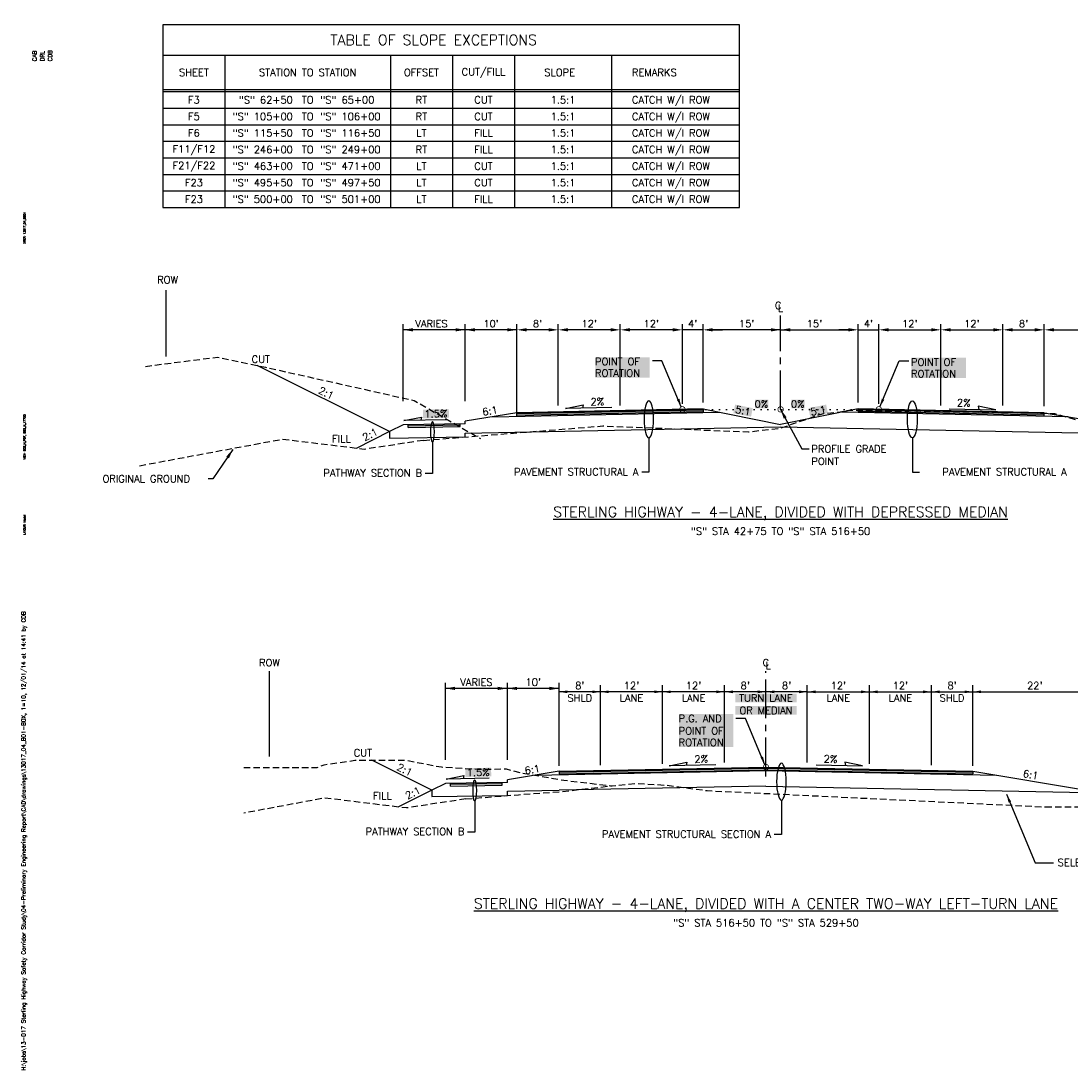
# Model space of a CAD drawing. Extents: x 18 to 323, y 7 to 735.
# Tile 3 of 6: x 18 to 221, y 269 to 472. Entities that reach past the tile are written whole.
import ezdxf
from ezdxf.enums import TextEntityAlignment as Align

# ---------------------------------------------------------------- set-up
doc = ezdxf.new("R2010")
doc.units = 0
doc.header["$LTSCALE"] = 10
doc.header["$MEASUREMENT"] = 0
for name, pattern in [('CENTER2', [1.125, 0.75, -0.125, 0.125, -0.125]), ('DOT_050%', [0.125, 0.001, -0.124]), ('HIDDEN_050%', [0.1875, 0.125, -0.0625])]:
    doc.linetypes.add(name, pattern=pattern)
for name, color, linetype in [('C-ANNO-TITL-T175', 6, 'CONTINUOUS'), ('C-ANNO-TITL-T200', 6, 'CONTINUOUS'), ('C-ANNO-TITL-T80', 1, 'CONTINUOUS'), ('D-P00', 3, 'CONTINUOUS'), ('DATE_TIME', 1, 'CONTINUOUS'), ('DD', 3, 'CONTINUOUS'), ('DH-P1', 1, 'CONTINUOUS'), ('DH-P1DOT', 4, 'DOT_050%'), ('dl-dim', 3, 'CONTINUOUS'), ('DL-P3C', 3, 'CENTER2'), ('DL-P4', 4, 'CONTINUOUS'), ('DL-P8', 8, 'CONTINUOUS'), ('DT-L140', 5, 'CONTINUOUS'), ('DT-L200', 6, 'CONTINUOUS'), ('XEG', 2, 'HIDDEN_050%'), ('XREF-BORDER', 7, 'CONTINUOUS')]:
    doc.layers.add(name, color=color, linetype=linetype)
doc.styles.add('L120', font='ROMANSM.shx', dxfattribs={"height": 1.2})
doc.styles.add('L140', font='ROMANSM.shx', dxfattribs={"height": 1.4})
doc.styles.add('L175', font='ROMANSM.shx', dxfattribs={"height": 1.75})
doc.styles.add('L200', font='ROMANSM.shx', dxfattribs={"height": 2})
doc.styles.add('L80', font='ROMANSM.shx', dxfattribs={"height": 0.8})
doc.styles.get("Standard").update_dxf_attribs({"font": 'romans.shx'})

# ---------------------------------------------------------------- blocks, each defined once
blk = doc.blocks.new('08022_00_att1')
at = {"layer": 'C-ANNO-TITL-T175', "style": 'L175'}
for tag, p in [('LINE1', (30.75, 1.352)), ('LINE2', (30.75, 1.069)), ('LINE3', (30.75, 0.785))]:
    blk.add_attdef(tag, text='', height=0.175, dxfattribs=at).set_placement(p, align=Align.CENTER)
at = {"layer": 'C-ANNO-TITL-T200', "style": 'L200'}
blk.add_attdef('NUM', text='', height=0.2, dxfattribs=at).set_placement((32.15, 20.805), align=Align.MIDDLE)
at = {"layer": 'C-ANNO-TITL-T80', "style": 'L80'}
for tag, p in [('DESIGNED', (2.025, 20.155)), ('CHECKED', (2.175, 20.155)), ('DRAFTED', (2.325, 20.155))]:
    blk.add_attdef(tag, text='', height=0.08, rotation=90, dxfattribs=at).set_placement(p, align=Align.MIDDLE_LEFT)
blk = doc.blocks.new('NEWDATE')
at = {"layer": 'DATE_TIME', "style": 'L120', "flags": 8}
for tag, p in [('NEWCD', (1.921, 5.429)), ('NEWTAB', (2.087, 0.5)), ('NEWVIEW', (2.253, 0.5)), ('NEWXREF', (2.419, 0.5))]:
    blk.add_attdef(tag, p, '', height=0.08, rotation=90, dxfattribs=at)

msp = doc.modelspace()

# ---------------------------------------------------------------- hatches: boundary and pattern name
at = {"layer": 'DH-P1'}
for points in [[(149.53, 396.86), (149.53, 397.03), (113.53, 396.31), (113.53, 396.14)], [(179.53, 397.03), (179.53, 396.86), (215.53, 396.14), (215.53, 396.31)], [(179.53, 396.86), (179.53, 396.52), (215.53, 395.8), (215.53, 396.14)], [(102.53, 393.96), (102.53, 394.12), (92.53, 393.96), (92.53, 393.79)], [(110.7, 324.62), (110.7, 324.79), (100.7, 324.63), (100.7, 324.45)]]:
    msp.add_hatch(color=256, dxfattribs=at).paths.add_polyline_path(points)
h = msp.add_hatch(color=256, dxfattribs=at)
edge = h.paths.add_edge_path()
edge.add_ellipse((139.05, 395.03), major_axis=(0, -3.56), ratio=0.262101, start_angle=243.2159, end_angle=249.2185, ccw=False)
edge.add_line((138.22, 396.63), (113.53, 396.14))
edge.add_line((113.53, 396.14), (113.53, 395.8))
edge.add_line((113.53, 395.8), (138.18, 396.29))
edge = h.paths.add_edge_path()
edge.add_ellipse((139.05, 395.03), major_axis=(0, -3.56), ratio=0.262101, start_angle=111.3821, end_angle=117.3848)
edge.add_line((139.88, 396.66), (138.22, 396.63))
edge.add_ellipse((139.05, 395.03), major_axis=(0, -3.56), ratio=0.262101, start_angle=243.2159, end_angle=249.2185)
edge.add_line((138.18, 396.29), (139.92, 396.32))
edge = h.paths.add_edge_path()
edge.add_arc((145.53, 396.95), 0.525, 200.0527, 257.5791, ccw=False)
edge.add_line((145.04, 396.77), (139.88, 396.66))
edge.add_ellipse((139.05, 395.03), major_axis=(0, -3.56), ratio=0.262101, start_angle=111.3821, end_angle=117.3848, ccw=False)
edge.add_line((139.92, 396.32), (145.42, 396.43))
h.paths.add_polyline_path([(146.03, 396.79), (145.04, 396.77, 0.256414), (145.42, 396.43), (145.66, 396.44, 0.256414)])
h.paths.add_polyline_path([(149.53, 396.86), (146.03, 396.79, -0.256414), (145.66, 396.44), (149.53, 396.52)])

# ---------------------------------------------------------------- linework, layer by layer
at = {"layer": 'D-P00'}
for p, q in [((45.07, 465.42), (156.56, 465.42)), ((57.07, 465.42), (57.07, 435.99)), ((89.07, 465.42), (89.07, 435.99)), ((101.07, 465.42), (101.07, 435.99)), ((113.07, 465.42), (113.07, 435.99)), ((131.82, 465.42), (131.82, 435.99)), ((45.07, 458.78), (156.56, 458.78)), ((45.07, 458.39), (156.56, 458.39)), ((45.07, 455.19), (156.56, 455.19)), ((45.07, 451.99), (156.56, 451.99)), ((45.07, 448.79), (156.56, 448.79)), ((45.07, 445.59), (156.56, 445.59)), ((45.07, 442.39), (156.56, 442.39)), ((45.07, 439.19), (156.56, 439.19))]:
    msp.add_line(p, q, dxfattribs=at)
at = {"layer": 'DD'}
for p, q in [((91.53, 398.54), (91.53, 413.42)), ((103.53, 412.33), (91.53, 412.33)), ((103.53, 398.54), (103.53, 413.42)), ((113.53, 412.33), (103.53, 412.33)), ((113.53, 396.06), (113.53, 413.42)), ((113.53, 397.56), (113.53, 413.33)), ((113.53, 397.72), (113.53, 413.33)), ((119.66, 412.33), (115.41, 412.33)), ((121.53, 397.72), (121.53, 413.42)), ((121.53, 397.72), (121.53, 413.42)), ((131.66, 412.33), (123.41, 412.33)), ((133.53, 397.72), (133.53, 413.42)), ((133.53, 397.72), (133.53, 413.42)), ((143.66, 412.33), (135.41, 412.33)), ((143.66, 412.33), (141.78, 412.33)), ((145.53, 398.03), (145.53, 413.42)), ((145.53, 398.2), (145.53, 413.42)), ((149.53, 412.33), (145.53, 412.33)), ((149.53, 398.28), (149.53, 413.42)), ((149.53, 398.28), (149.53, 413.42)), ((164.53, 412.33), (151.41, 412.33)), ((151.41, 412.33), (153.28, 412.33)), ((164.53, 412.33), (177.66, 412.33)), ((177.66, 412.33), (175.78, 412.33)), ((179.53, 398.28), (179.53, 413.42)), ((179.53, 398.28), (179.53, 413.42)), ((179.53, 412.33), (183.53, 412.33)), ((183.53, 398.03), (183.53, 413.42)), ((183.53, 398.2), (183.53, 413.42)), ((185.41, 412.33), (193.66, 412.33)), ((185.41, 412.33), (187.28, 412.33)), ((195.53, 397.72), (195.53, 413.42)), ((195.53, 397.72), (195.53, 413.42)), ((197.41, 412.33), (205.66, 412.33)), ((207.53, 397.72), (207.53, 413.42)), ((207.53, 397.72), (207.53, 413.42)), ((209.41, 412.33), (213.66, 412.33)), ((215.53, 397.56), (215.53, 413.42)), ((215.53, 397.72), (215.53, 413.42)), ((217.41, 412.33), (235.66, 412.33)), ((141.59, 406.34), (139.73, 406.34)), ((145.33, 397.43), (141.59, 406.34)), ((183.73, 397.43), (187.47, 406.34)), ((187.47, 406.34), (189.33, 406.34)), ((164.53, 396.95), (168.62, 389.3)), ((168.62, 389.3), (170.06, 389.3)), ((99.7, 329.2), (99.7, 344.08)), ((111.7, 329.2), (111.7, 344.08)), ((121.7, 328.66), (121.7, 344.08)), ((121.7, 328.22), (121.7, 344)), ((121.7, 328.38), (121.7, 344)), ((121.7, 328.02), (121.7, 343.65)), ((129.7, 328.18), (129.7, 343.65)), ((141.7, 328.42), (141.7, 343.65)), ((153.7, 328.66), (153.7, 343.65)), ((169.7, 328.66), (169.7, 343.65)), ((181.7, 328.42), (181.7, 343.65)), ((193.7, 328.18), (193.7, 343.65)), ((201.7, 328.02), (201.7, 343.65)), ((111.7, 343), (99.7, 343)), ((121.7, 343), (111.7, 343)), ((129.7, 342.34), (121.7, 342.34)), ((141.7, 342.34), (129.7, 342.34)), ((153.7, 342.34), (141.7, 342.34)), ((169.7, 342.34), (181.7, 342.34)), ((181.7, 342.34), (193.7, 342.34)), ((193.7, 342.34), (201.7, 342.34)), ((201.7, 342.34), (203.7, 342.34)), ((203.7, 342.34), (223.7, 342.34)), ((157.76, 337.17), (155.9, 337.17)), ((161.5, 328.25), (157.76, 337.17)), ((208.24, 322.53), (213.79, 309.3)), ((213.79, 309.3), (217.29, 309.3))]:
    msp.add_line(p, q, dxfattribs=at)
at = {"layer": 'DD', "linetype": 'CENTER2'}
msp.add_line((161.7, 325.98), (161.7, 346.34), dxfattribs=at)
at = {"layer": 'DD', "const_width": 0.15}
for points in [[(146.06, 396.95, -1), (145.01, 396.95, -1)], [(164.01, 396.95, 1), (165.06, 396.95, 1)], [(183.01, 396.95, 1), (184.06, 396.95, 1)], [(162.23, 327.77, -1), (161.18, 327.77, -1)]]:
    msp.add_lwpolyline(points, format="xyb", close=True, dxfattribs=at)
at = {"layer": 'DD'}
for points in [[(93.41, 412.65), (93.41, 412.02), (91.53, 412.33)], [(101.66, 412.65), (101.66, 412.02), (103.53, 412.33)], [(105.41, 412.65), (105.41, 412.02), (103.53, 412.33)], [(111.66, 412.65), (111.66, 412.02), (113.53, 412.33)], [(115.41, 412.65), (115.41, 412.02), (113.53, 412.33)], [(119.66, 412.65), (119.66, 412.02), (121.53, 412.33)], [(123.41, 412.65), (123.41, 412.02), (121.53, 412.33)], [(131.66, 412.65), (131.66, 412.02), (133.53, 412.33)], [(135.41, 412.65), (135.41, 412.02), (133.53, 412.33)], [(143.66, 412.65), (143.66, 412.02), (145.53, 412.33)], [(143.66, 412.65), (143.66, 412.02), (145.53, 412.33)], [(151.41, 412.65), (151.41, 412.02), (149.53, 412.33)], [(151.41, 412.65), (151.41, 412.02), (149.53, 412.33)], [(162.66, 412.65), (162.66, 412.02), (164.53, 412.33)], [(166.41, 412.65), (166.41, 412.02), (164.53, 412.33)], [(177.66, 412.65), (177.66, 412.02), (179.53, 412.33)], [(177.66, 412.65), (177.66, 412.02), (179.53, 412.33)], [(185.41, 412.65), (185.41, 412.02), (183.53, 412.33)], [(185.41, 412.65), (185.41, 412.02), (183.53, 412.33)], [(193.66, 412.65), (193.66, 412.02), (195.53, 412.33)], [(197.41, 412.65), (197.41, 412.02), (195.53, 412.33)], [(205.66, 412.65), (205.66, 412.02), (207.53, 412.33)], [(209.41, 412.65), (209.41, 412.02), (207.53, 412.33)], [(213.66, 412.65), (213.66, 412.02), (215.53, 412.33)], [(217.41, 412.65), (217.41, 412.02), (215.53, 412.33)], [(145.33, 397.43), (144.96, 399.01), (144.46, 398.8), (144.96, 399.01)], [(183.73, 397.43), (184.11, 399.01), (184.6, 398.8), (184.11, 399.01)], [(164.53, 396.95), (165.69, 395.44), (165.14, 395.15), (165.69, 395.44)], [(101.58, 343.31), (101.58, 342.68), (99.7, 343)], [(109.83, 343.31), (109.83, 342.68), (111.7, 343)], [(113.58, 343.31), (113.58, 342.68), (111.7, 343)], [(119.83, 343.31), (119.83, 342.68), (121.7, 343)], [(121.7, 342.34), (123.3, 342.07), (123.3, 342.6), (123.3, 342.07)], [(129.7, 342.34), (128.1, 342.07), (128.1, 342.6), (128.1, 342.07)], [(129.7, 342.34), (131.3, 342.07), (131.3, 342.6), (131.3, 342.07)], [(141.7, 342.34), (140.1, 342.07), (140.1, 342.6), (140.1, 342.07)], [(141.7, 342.34), (143.3, 342.07), (143.3, 342.6), (143.3, 342.07)], [(153.7, 342.34), (152.1, 342.07), (152.1, 342.6), (152.1, 342.07)], [(161.7, 342.34), (160.1, 342.07), (160.1, 342.6), (160.1, 342.07)], [(169.7, 342.34), (168.1, 342.07), (168.1, 342.6), (168.1, 342.07)], [(169.7, 342.34), (171.3, 342.07), (171.3, 342.6), (171.3, 342.07)], [(181.7, 342.34), (180.1, 342.07), (180.1, 342.6), (180.1, 342.07)], [(181.7, 342.34), (183.3, 342.07), (183.3, 342.6), (183.3, 342.07)], [(193.7, 342.34), (192.1, 342.07), (192.1, 342.6), (192.1, 342.07)], [(193.7, 342.34), (195.3, 342.07), (195.3, 342.6), (195.3, 342.07)], [(201.7, 342.34), (200.1, 342.07), (200.1, 342.6), (200.1, 342.07)], [(201.7, 342.34), (203.3, 342.07), (203.3, 342.6), (203.3, 342.07)], [(161.5, 328.25), (161.13, 329.83), (160.64, 329.63), (161.13, 329.83)], [(208.24, 322.53), (209.11, 321.15), (208.61, 320.95), (209.11, 321.15)]]:
    msp.add_solid(points, dxfattribs=at)
at = {"layer": 'DH-P1'}
for points in [[(161.7, 327.6), (161.7, 327.77), (121.7, 326.8), (121.7, 326.97)], [(161.7, 327.6), (161.7, 327.77), (201.7, 326.8), (201.7, 326.97)]]:
    msp.add_solid(points, dxfattribs=at)
at = {"layer": 'DH-P1DOT'}
msp.add_line((183.53, 396.95), (145.53, 396.95), dxfattribs=at)
at = {"layer": 'dl-dim'}
for p, q in [((139.05, 391.47), (139.05, 384.78)), ((190.01, 391.47), (190.01, 384.78)), ((58.6, 389.22), (54.71, 383.53)), ((139.05, 384.78), (137.67, 384.78)), ((190.01, 384.78), (191.39, 384.78)), ((54.71, 383.53), (53.82, 383.53)), ((161.7, 342.34), (153.7, 342.34)), ((169.7, 342.34), (161.7, 342.34)), ((164.69, 321.41), (164.69, 314.72)), ((164.69, 314.72), (163.31, 314.72))]:
    msp.add_line(p, q, dxfattribs=at)
at = {"layer": 'dl-dim', "flags": 128}
for points in [[(97.2, 390.57), (97.2, 384.57), (95.82, 384.57)], [(105.37, 321.24), (105.37, 315.23), (103.99, 315.23)]]:
    msp.add_lwpolyline(points, dxfattribs=at)
at = {"layer": 'dl-dim', "extrusion": (0, 0, -1)}
for centre, major_axis, ratio in [((139.05, 395.03), (0, -3.56), 0.262101), ((97.2, 392.59), (0, 2.01), 0.190238), ((164.69, 324.97), (0, -3.56), 0.262101), ((105.37, 323.25), (0, 2.01), 0.190238)]:
    msp.add_ellipse(centre, major_axis=major_axis, ratio=ratio, dxfattribs=at)
at = {"layer": 'dl-dim'}
msp.add_ellipse((190.01, 395.03), major_axis=(0, -3.56), ratio=0.262101, dxfattribs=at)
for points in [[(58.6, 389.22), (57.85, 387.48), (57.32, 387.82), (57.85, 387.48)], [(155.3, 342.6), (155.3, 342.07), (153.7, 342.34)], [(163.3, 342.6), (163.3, 342.07), (161.7, 342.34)]]:
    msp.add_solid(points, dxfattribs=at)
at = {"layer": 'DL-P3C', "linetype": 'CENTER2'}
msp.add_line((164.53, 396.95), (164.53, 415.08), dxfattribs=at)
msp.add_line((164.53, 396.95), (164.53, 415.08), dxfattribs=at)
at = {"layer": 'DL-P4'}
for p, q in [((88.92, 392.64), (63.3, 405.45)), ((113.53, 396.31), (103.53, 394.64)), ((108.89, 395.53), (152.63, 396.41)), ((149.53, 397.03), (113.53, 396.31)), ((113.53, 396.31), (149.53, 397.03)), ((113.53, 395.63), (113.53, 396.31)), ((113.54, 396.14), (149.54, 396.86)), ((113.54, 395.8), (149.54, 396.52)), ((149.53, 397.03), (149.53, 396.35)), ((149.53, 397.03), (164.53, 394.03)), ((179.53, 397.03), (164.53, 394.03)), ((220.17, 395.53), (176.44, 396.41)), ((215.52, 395.8), (179.52, 396.52)), ((179.53, 397.03), (215.53, 396.31)), ((179.53, 397.03), (179.53, 396.35)), ((215.53, 396.31), (179.53, 397.03)), ((215.53, 396.14), (179.53, 396.86)), ((215.53, 396.31), (237.53, 392.64)), ((215.53, 395.63), (215.53, 396.31)), ((92.53, 393.46), (92.53, 393.96)), ((102.53, 393.63), (102.53, 394.12)), ((103.53, 394.14), (103.53, 394.64)), ((88.92, 392.64), (82.45, 389.4)), ((88.92, 392.64), (88.92, 391.41)), ((92.53, 393.79), (102.53, 393.96)), ((92.53, 393.46), (102.53, 393.63)), ((103.53, 391.64), (103.53, 392.36)), ((164.53, 393.58), (237.53, 392.12)), ((88.92, 391.41), (103.53, 391.64)), ((97.09, 323.3), (85.49, 329.1)), ((121.7, 326.97), (111.7, 325.3)), ((117.13, 326.21), (161.7, 327.1)), ((121.7, 326.97), (161.7, 327.77)), ((121.7, 326.8), (161.7, 327.6)), ((121.7, 326.47), (161.7, 327.27)), ((121.7, 326.97), (121.7, 326.47)), ((161.7, 327.77), (201.7, 326.97)), ((161.7, 327.6), (201.7, 326.8)), ((161.7, 327.27), (201.7, 326.47)), ((161.7, 327.1), (206.27, 326.21)), ((201.7, 326.97), (223.7, 323.3)), ((201.7, 326.97), (201.7, 326.47)), ((111.7, 324.8), (111.7, 325.3)), ((97.09, 323.3), (90.62, 320.07)), ((97.09, 323.3), (97.09, 322.07)), ((100.7, 324.45), (110.7, 324.62)), ((100.7, 324.12), (100.7, 324.62)), ((100.7, 324.12), (110.7, 324.29)), ((110.7, 324.29), (110.7, 324.79)), ((161.7, 324.1), (121.7, 323.3)), ((161.7, 324.1), (223.7, 322.86)), ((97.09, 322.07), (111.7, 322.3))]:
    msp.add_line(p, q, dxfattribs=at)
at = {"layer": 'DL-P4', "const_width": 0.3, "flags": 128}
msp.add_lwpolyline([(45.67, 407.12), (45.67, 420.02)], dxfattribs=at)
at = {"layer": 'DL-P4', "flags": 128}
for points in [[(103.53, 394.14), (91.53, 393.95), (88.92, 392.64)], [(103.53, 392.36), (164.53, 393.58)], [(111.7, 324.8), (99.7, 324.61), (97.09, 323.3)], [(111.7, 322.3), (111.7, 323.1), (121.7, 323.3)]]:
    msp.add_lwpolyline(points, dxfattribs=at)
at = {"layer": 'DL-P8'}
for p, q in [((156.56, 471.33), (45.07, 471.33)), ((45.07, 471.33), (45.07, 435.99)), ((156.56, 435.99), (156.56, 471.33)), ((45.07, 435.99), (156.56, 435.99)), ((65.7, 329.85), (65.7, 346.34))]:
    msp.add_line(p, q, dxfattribs=at)
at = {"layer": 'DT-L140'}
for points in [[(131.91, 397.31), (122.92, 397.13), (126.34, 397.81), (126.21, 397.19)], [(197.15, 397.07), (206.14, 396.89), (202.72, 397.57), (202.86, 396.95)], [(99.97, 394.95), (91.66, 394.79), (95.09, 395.47), (94.95, 394.85)], [(151.99, 328.21), (143, 328.03), (146.42, 328.71), (146.28, 328.09)], [(171.39, 328.21), (180.38, 328.03), (176.96, 328.71), (177.09, 328.09)], [(108.14, 325.61), (99.84, 325.45), (103.26, 326.13), (103.12, 325.51)]]:
    msp.add_lwpolyline(points, dxfattribs=at)
at = {"layer": 'DT-L140', "color": 155}
for points in [[(128.7, 403.11), (128.7, 407.03), (139.24, 403.11), (139.24, 407.03)], [(189.82, 403), (189.82, 406.92), (200.37, 403), (200.37, 406.92)], [(159.56, 397.15), (159.56, 398.83), (162.17, 397.15), (162.17, 398.83)], [(166.58, 397.15), (166.58, 398.83), (169.2, 397.15), (169.2, 398.83)], [(95.39, 395.22), (95.35, 396.9), (100.4, 395.32), (100.36, 397)], [(155.4, 396.22), (155.73, 397.87), (158.81, 395.54), (159.14, 397.19)], [(170.25, 395.54), (169.93, 397.19), (173.67, 396.22), (173.34, 397.87)], [(155.76, 340.3), (155.76, 341.98), (167.64, 340.3), (167.64, 341.98)], [(155.76, 337.9), (155.76, 339.58), (167.64, 337.9), (167.64, 339.58)], [(144.87, 331.7), (144.87, 338.02), (155.41, 331.7), (155.41, 338.02)], [(103.56, 325.88), (103.52, 327.56), (108.57, 325.98), (108.54, 327.66)]]:
    msp.add_solid(points, dxfattribs=at)
at = {"layer": 'XEG', "flags": 128}
for points in [[(41.68, 405.27), (55.7, 407.06), (64.88, 405.11), (93.68, 398.66), (106.49, 391.3)], [(95.47, 390.96), (130.16, 393.75), (158.33, 392.61), (164.37, 393.29), (171.6, 395.76), (172.87, 396.13), (173.04, 396.17), (176.03, 396.48), (177.73, 396.82), (196.17, 396.56), (198.38, 396.52), (215.48, 396.21), (217.25, 396.16), (217.52, 396.15), (224.4, 394.17), (230.36, 392.15), (237.8, 387.3), (240.35, 385.59), (257.04, 383.5), (258.32, 383.54), (259.23, 383.82), (265.05, 385.39)], [(95.47, 390.96), (83.98, 389.22), (68.21, 391.14), (40.31, 385.94)], [(60.71, 327.73), (74.91, 327.73), (76.29, 328.25), (82.19, 329.1), (88.09, 329.1), (92.05, 329.11), (98.92, 327.81), (105.96, 327.39), (111.48, 327.42), (114.31, 326.68), (122.62, 325.24), (125.78, 324.88), (130.84, 324.26), (131.93, 324.17), (136.92, 324.63), (142.54, 324.28), (150.34, 323.23), (215.76, 320.09)], [(103.64, 321.63), (113.83, 322.45), (122.35, 323.07), (131.93, 324.17)], [(103.64, 321.63), (92.15, 319.88), (76.38, 321.8), (60.71, 318.88)], [(215.76, 320.09), (222.72, 320.13), (236.2, 319.56), (241.06, 319.76), (252.13, 319.97)]]:
    msp.add_lwpolyline(points, dxfattribs=at)

# ---------------------------------------------------------------- block references
at = {"layer": 'DATE_TIME'}
ref = msp.add_blockref('NEWDATE', (0, 262.7), dxfattribs=dict(at, xscale=10, yscale=10, zscale=10))
ref.add_attrib('NEWCD', 'H:\\jobs\\13-017 Sterling Highway Safety Corridor Study\\04-Preliminary Engineering Report\\CAD\\drawings\\13017_04_B01-B0X, 1=10, 12/01/14 at 14:41 by CDB', (18.51, 269.1), dxfattribs={"height": 0.8, "rotation": 90, "style": 'L80', "flags": 8})
ref.add_attrib('NEWVIEW', 'VIEW: B02%%U_%%UH%%U_%%UPDF, B02%%U_%%UH%%U_%%UX7700', (18.51, 387.22), dxfattribs={"height": 0.4, "rotation": 90, "flags": 8})
ref.add_attrib('NEWXREF', 'XREF: 13017_04_BD01', (18.51, 429), dxfattribs={"height": 0.4, "rotation": 90, "flags": 8})
ref.add_attrib('NEWTAB', 'LAYOUT: Model', (18.51, 372.69), dxfattribs={"height": 0.4, "rotation": 90, "flags": 8})
at = {"layer": 'XREF-BORDER'}
ref = msp.add_blockref('08022_00_att1', (0, 262.7), dxfattribs=dict(at, xscale=10, yscale=10, zscale=10))
ref.add_attrib('LINE2', 'TYPICAL SECTIONS', dxfattribs={"layer": 'C-ANNO-TITL-T175', "height": 1.75, "style": 'L175'}).set_placement((307.5, 273.38), align=Align.CENTER)
ref.add_attrib('NUM', 'B2', dxfattribs={"layer": 'C-ANNO-TITL-T200', "height": 2, "style": 'L200'}).set_placement((321.5, 470.75), align=Align.MIDDLE)
ref.add_attrib('DESIGNED', 'CAB', dxfattribs={"layer": 'C-ANNO-TITL-T80', "height": 0.8, "rotation": 90, "style": 'L80'}).set_placement((20.25, 464.25), align=Align.MIDDLE_LEFT)
ref.add_attrib('CHECKED', 'DRL', dxfattribs={"layer": 'C-ANNO-TITL-T80', "height": 0.8, "rotation": 90, "style": 'L80'}).set_placement((21.75, 464.25), align=Align.MIDDLE_LEFT)
ref.add_attrib('DRAFTED', 'CDB', dxfattribs={"layer": 'C-ANNO-TITL-T80', "height": 0.8, "rotation": 90, "style": 'L80'}).set_placement((23.25, 464.25), align=Align.MIDDLE_LEFT)

# ---------------------------------------------------------------- texts
at = {"layer": 'DT-L140'}
for s, style, p in [('SHEET', 'L140', (51.07, 462.1)), ('STATION TO STATION', 'L140', (73.07, 462.1)), ('OFFSET', 'L140', (95.07, 462.1)), ('CUT/FILL', 'L140', (107.07, 462.1)), ('SLOPE', 'L140', (121.8, 462.1)), ('F3', 'L140', (51.07, 456.79)), ('TO', 'L140', (73.07, 456.79)), ('RT', 'L140', (95.07, 456.79)), ('CUT', 'L140', (107.07, 456.79)), ('1.5:1', 'L140', (122.45, 456.79)), ('F5', 'L140', (51.07, 453.59)), ('TO', 'L140', (73.07, 453.59)), ('RT', 'L140', (95.07, 453.59)), ('CUT', 'L140', (107.07, 453.59)), ('1.5:1', 'L140', (122.45, 453.59)), ('F6', 'L140', (51.07, 450.39)), ('TO', 'L140', (73.07, 450.39)), ('LT', 'L140', (95.07, 450.39)), ('FILL', 'L140', (107.07, 450.39)), ('1.5:1', 'L140', (122.45, 450.39)), ('F11/F12', 'L140', (51.07, 447.19)), ('TO', 'L140', (73.07, 447.19)), ('RT', 'L140', (95.07, 447.19)), ('FILL', 'L140', (107.07, 447.19)), ('1.5:1', 'L140', (122.45, 447.19)), ('F21/F22', 'L140', (51.07, 443.99)), ('TO', 'L140', (73.07, 443.99)), ('LT', 'L140', (95.07, 443.99)), ('CUT', 'L140', (107.07, 443.99)), ('1.5:1', 'L140', (122.45, 443.99)), ('F23', 'L140', (51.07, 440.79)), ('TO', 'L140', (73.07, 440.79)), ('LT', 'L140', (95.07, 440.79)), ('CUT', 'L140', (107.07, 440.79)), ('1.5:1', 'L140', (122.45, 440.79)), ('F23', 'L140', (51.07, 437.59)), ('TO', 'L140', (73.07, 437.59)), ('LT', 'L140', (95.07, 437.59)), ('FILL', 'L140', (107.07, 437.59)), ('1.5:1', 'L140', (122.45, 437.59)), ('ROW', 'L140', (45.98, 422)), ('C', 'L120', (164.06, 417.03)), ('L', 'L120', (164.53, 416.5)), ('VARIES', 'L140', (97.01, 413.53)), ("10'", 'L140', (108.53, 413.53)), ("8'", 'L140', (117.53, 413.53)), ("12'", 'L140', (127.53, 413.53)), ("12'", 'L140', (139.53, 413.53)), ("4'", 'L140', (147.53, 413.53)), ("15'", 'L140', (157.97, 413.53)), ("15'", 'L140', (171.09, 413.53)), ("4'", 'L140', (181.53, 413.53)), ("12'", 'L140', (189.53, 413.53)), ("12'", 'L140', (201.53, 413.53)), ("8'", 'L140', (211.53, 413.53)), ('CUT', 'L140', (64, 406.64)), ('FILL', 'L140', (79.59, 391.27)), ('ROW', 'L120', (65.68, 347.97)), ('C', 'L120', (161.68, 347.97)), ('L', 'L120', (162.15, 347.44)), ('VARIES', 'L140', (105.7, 344.2)), ("10'", 'L140', (116.7, 344.2)), ("8'", 'L140', (125.7, 343.54)), ("12'", 'L140', (135.7, 343.54)), ("12'", 'L140', (147.7, 343.54)), ("8'", 'L140', (157.7, 343.54)), ("8'", 'L140', (165.7, 343.54)), ("12'", 'L140', (175.7, 343.54)), ("12'", 'L140', (187.7, 343.54)), ("8'", 'L140', (197.7, 343.54)), ("22'", 'L140', (213.7, 343.54)), ('SHLD', 'L140', (125.7, 341.14)), ('LANE', 'L140', (135.7, 341.14)), ('LANE', 'L140', (147.7, 341.14)), ('TURN LANE', 'L140', (161.7, 341.14)), ('LANE', 'L140', (175.7, 341.14)), ('LANE', 'L140', (187.7, 341.14)), ('SHLD', 'L140', (197.7, 341.14)), ('OR MEDIAN', 'L140', (161.7, 338.74)), ('CUT', 'L140', (83.75, 330.55)), ('FILL', 'L140', (87.52, 322.23))]:
    msp.add_text(s, height=1.4, dxfattribs=dict(at, style=style)).set_placement(p, align=Align.MIDDLE)
at = {"layer": 'DT-L140', "style": 'L140'}
for s, p in [('REMARKS', (135.79, 461.4)), ('CATCH W/I ROW', (135.79, 456.09)), ('CATCH W/I ROW', (135.79, 452.89)), ('CATCH W/I ROW', (135.79, 449.69)), ('CATCH W/I ROW', (135.79, 446.49)), ('CATCH W/I ROW', (135.79, 443.29)), ('CATCH W/I ROW', (135.79, 440.09)), ('CATCH W/I ROW', (135.79, 436.89)), ('0%%%', (159.5, 397.29)), ('0%%%', (166.52, 397.29))]:
    msp.add_text(s, height=1.4, dxfattribs=at).set_placement(p)
for s, p in [('"S" 62+50', (70.2, 456.79)), ('"S" 105+00', (70.2, 453.59)), ('"S" 115+50', (70.2, 450.39)), ('"S" 246+00', (70.2, 447.19)), ('"S" 463+00', (70.2, 443.99)), ('"S" 495+50', (70.2, 440.79)), ('"S" 500+00', (70.2, 437.59)), ('PATHWAY SECTION B', (95.19, 384.66)), ('PAVEMENT STRUCTURAL A', (137.04, 384.87)), ('PAVEMENT STRUCTURAL A', (219.88, 384.87)), ('PATHWAY SECTION B', (103.36, 315.33)), ('PAVEMENT STRUCTURAL SECTION A', (162.68, 314.82))]:
    msp.add_text(s, height=1.4, dxfattribs=at).set_placement(p, align=Align.MIDDLE_RIGHT)
for s, p in [('"S" 65+00', (75.53, 456.79)), ('"S" 106+00', (75.53, 453.59)), ('"S" 116+50', (75.53, 450.39)), ('"S" 249+00', (75.53, 447.19)), ('"S" 471+00', (75.53, 443.99)), ('"S" 497+50', (75.53, 440.79)), ('"S" 501+00', (75.53, 437.59)), ('POINT OF', (128.64, 406.19)), ('POINT OF', (189.76, 406.08)), ('ROTATION', (128.64, 403.95)), ('ROTATION', (189.76, 403.84)), ('PROFILE GRADE', (170.49, 389.3)), ('POINT', (170.49, 386.9)), ('ORIGINAL GROUND', (33.39, 383.53)), ('P.G. AND', (144.81, 337.18)), ('POINT OF', (144.81, 334.78)), ('ROTATION', (144.81, 332.54)), ('SELECTED MATERIAL, TYPE C', (218.12, 309.32))]:
    msp.add_text(s, height=1.4, dxfattribs=at).set_placement(p, align=Align.MIDDLE_LEFT)
for s, rotation, p in [('2:1', 333.4349, (76.65, 400.12)), ('2%', 1.1458, (129.1, 398.45)), ('2%', 358.8542, (199.96, 398.21)), ('1.5%%%', 1.1458, (97.88, 396.11)), ('6:1', 9.4623, (108.33, 396.66)), ('5:1', 348.6901, (157.27, 396.7)), ('5:1', 11.3099, (171.8, 396.7)), ('2:1', 26.5651, (85.15, 392.1)), ('2%', 1.1458, (149.18, 329.35)), ('2%', 358.8542, (174.19, 329.35)), ('2:1', 333.4349, (91.83, 327.28)), ('1.5%%%', 1.1458, (106.05, 326.77)), ('6:1', 9.4623, (116.51, 327.32)), ('6:1', 350.5377, (212.9, 326.32)), ('2:1', 26.5651, (93.41, 322.8))]:
    msp.add_text(s, height=1.4, rotation=rotation, dxfattribs=at).set_placement(p, align=Align.MIDDLE)
for s, p in [('"S" STA 42+75 TO "S" STA 516+50', (164.53, 372.69)), ('"S" STA 516+50 TO "S" STA 529+50', (161.7, 296.97))]:
    msp.add_text(s, height=1.4, dxfattribs=at).set_placement(p, align=Align.CENTER)
at = {"layer": 'DT-L200', "style": 'L200'}
msp.add_text('TABLE OF SLOPE EXCEPTIONS', height=2, dxfattribs=at).set_placement((97.44, 468.38), align=Align.MIDDLE)
for s, p in [('%%USTERLING HIGHWAY - 4-LANE, DIVIDED WITH DEPRESSED MEDIAN', (164.53, 376.12)), ('%%USTERLING HIGHWAY - 4-LANE, DIVIDED WITH A CENTER TWO-WAY LEFT-TURN LANE', (161.7, 300.39))]:
    msp.add_text(s, height=2, dxfattribs=at).set_placement(p, align=Align.CENTER)

doc.saveas('drawing.dxf')
